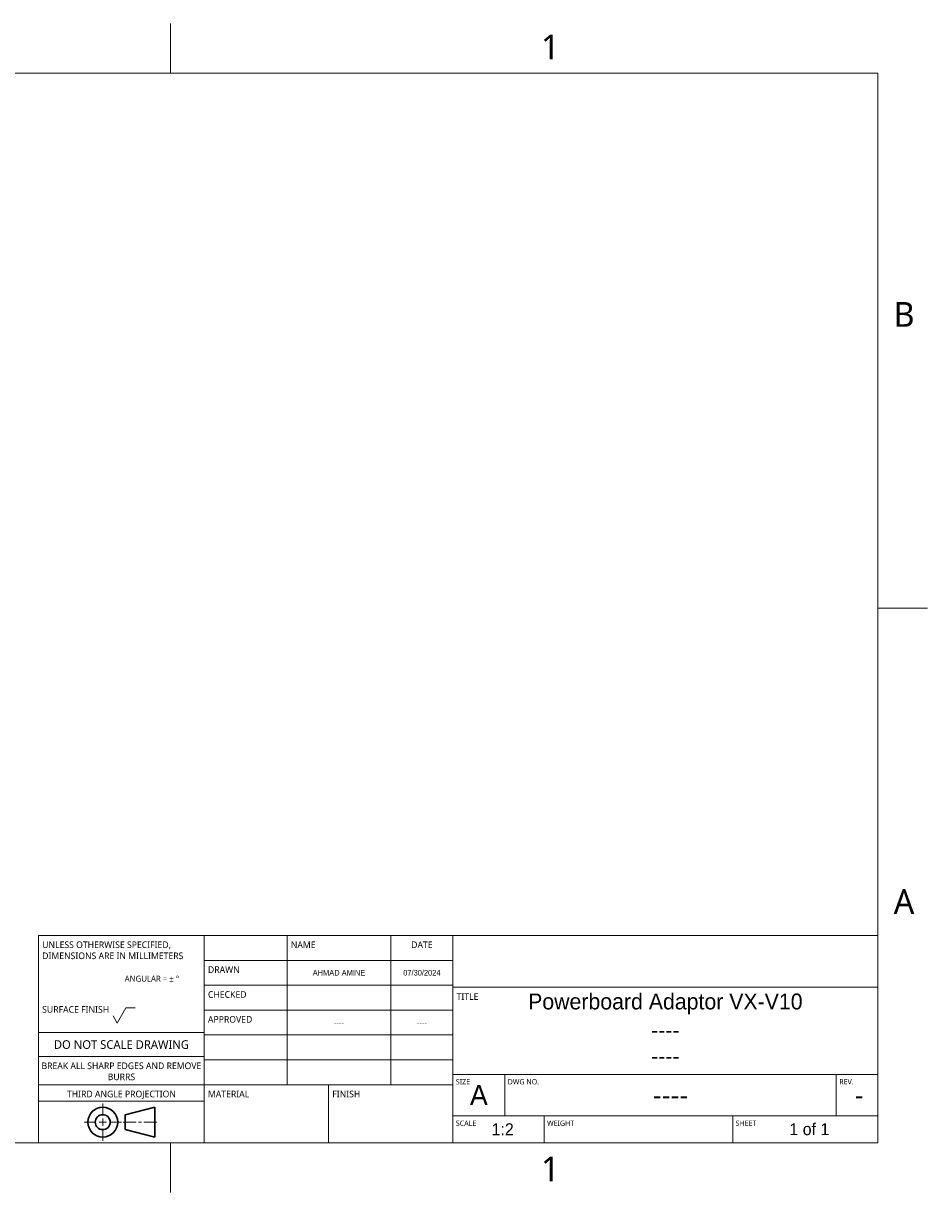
# Model space of a CAD drawing. Header units: inches. Extents: x 0 to 11, y 0 to 8.5.
# Tile 2 of 2: x 4.5 to 11, y 0 to 8.5. Entities that reach past the tile are written whole.
import ezdxf

# ---------------------------------------------------------------- set-up
doc = ezdxf.new("R2010")
doc.units = ezdxf.units.IN
doc.header["$LTSCALE"] = 0.5
doc.header["$MEASUREMENT"] = 0
for name, color, linetype, lineweight in [('BORDER_FRAME', 7, 'Continuous', 15), ('BORDER_ZONES', 7, 'Continuous', 15), ('TITLE_BLOCK', 7, 'Continuous', 15)]:
    doc.layers.add(name, color=color, linetype=linetype, lineweight=lineweight)
doc.styles.add('Onshape-Standard', font='NotoSans-Regular.ttf')
doc.styles.add('Onshape-Standard-Fields', font='txt')

msp = doc.modelspace()

# ---------------------------------------------------------------- linework, layer by layer
at = {"layer": 'BORDER_FRAME'}
for p, q in [((0.399, 8.12), (10.639, 8.12)), ((10.639, 8.12), (10.639, 0.38)), ((10.639, 0.38), (0.399, 0.38))]:
    msp.add_line(p, q, dxfattribs=at)
at = {"layer": 'BORDER_ZONES'}
for p, q in [((5.519, 8.12), (5.519, 8.481)), ((10.639, 4.25), (11, 4.25)), ((5.519, 0.38), (5.519, 0.019))]:
    msp.add_line(p, q, dxfattribs=at)
at = {"layer": 'TITLE_BLOCK'}
for p, q in [((4.564, 0.38), (4.564, 1.88)), ((4.564, 1.88), (5.764, 1.88)), ((5.764, 0.38), (5.764, 1.88)), ((5.764, 1.88), (7.564, 1.88)), ((6.364, 0.8), (6.364, 1.88)), ((7.114, 0.8), (7.114, 1.88)), ((7.564, 0.38), (7.564, 1.88)), ((7.564, 1.88), (10.639, 1.88)), ((5.764, 1.7), (7.564, 1.7)), ((5.764, 1.52), (7.564, 1.52)), ((7.564, 1.505), (10.639, 1.505)), ((5.134, 1.24604), (5.197, 1.35516)), ((5.197, 1.35516), (5.263, 1.35516)), ((5.104, 1.298), (5.134, 1.24604)), ((5.764, 1.34), (7.564, 1.34)), ((4.564, 1.178), (5.764, 1.178)), ((5.764, 1.16), (7.564, 1.16)), ((4.564, 1.004), (5.764, 1.004)), ((5.764, 0.98), (7.564, 0.98)), ((7.564, 0.875), (10.639, 0.875)), ((7.939, 0.575), (7.939, 0.875)), ((10.339, 0.575), (10.339, 0.875)), ((4.564, 0.8), (5.764, 0.8)), ((5.764, 0.8), (7.564, 0.8)), ((6.664, 0.38), (6.664, 0.8)), ((4.564, 0.68), (5.764, 0.68)), ((7.564, 0.575), (10.639, 0.575)), ((8.224, 0.38), (8.224, 0.575)), ((9.589, 0.38), (9.589, 0.575)), ((4.564, 0.38), (5.764, 0.38))]:
    msp.add_line(p, q, dxfattribs=at)
at = {"layer": 'TITLE_BLOCK', "lineweight": 15}
for p, q in [((5.029, 0.5828), (5.029, 0.6638)), ((4.975, 0.5288), (4.894, 0.5288)), ((5.056, 0.5288), (5.002, 0.5288)), ((5.029, 0.5558), (5.029, 0.5018)), ((5.083, 0.5288), (5.164, 0.5288)), ((5.272, 0.5288), (5.1775, 0.5288)), ((5.3098, 0.5288), (5.2882, 0.5288)), ((5.326, 0.5288), (5.4205, 0.5288)), ((5.029, 0.4748), (5.029, 0.3938))]:
    msp.add_line(p, q, dxfattribs=at)
at = {"layer": 'TITLE_BLOCK', "lineweight": 30}
for p, q in [((5.407, 0.6368), (5.191, 0.5828)), ((5.407, 0.4208), (5.407, 0.6368)), ((5.191, 0.5828), (5.191, 0.4748)), ((5.191, 0.4748), (5.407, 0.4208))]:
    msp.add_line(p, q, dxfattribs=at)
for radius in [0.108, 0.054]:
    msp.add_circle((5.029, 0.5288), radius, dxfattribs=at)

# ---------------------------------------------------------------- texts
at = {"layer": 'BORDER_ZONES', "char_height": 0.18, "attachment_point": 5, "style": 'Onshape-Standard'}
for s, insert in [('1', (8.269, 8.31)), ('B', (10.829, 6.375)), ('A', (10.829, 2.125)), ('1', (8.269, 0.19))]:
    msp.add_mtext(s, dxfattribs=dict(at, insert=insert))
at = {"layer": 'TITLE_BLOCK'}
for s, insert, char_height, width, attachment_point, style in [('UNLESS OTHERWISE SPECIFIED, DIMENSIONS ARE IN MILLIMETERS', (4.5904, 1.8368), 0.048, 1.176, 1, 'Onshape-Standard'), ('NAME', (6.3904, 1.8368), 0.048, 0.735, 1, 'Onshape-Standard'), ('DATE', (7.339, 1.8368), 0.048, 0.441, 2, 'Onshape-Standard'), ('DRAWN', (5.7904, 1.6568), 0.048, 0.588, 1, 'Onshape-Standard'), ('AHMAD AMINE', (6.739, 1.61), 0.04032, 0.75, 5, 'Onshape-Standard-Fields'), ('07/30/2024', (7.339, 1.61), 0.04032, 0.45, 5, 'Onshape-Standard-Fields'), ('^JANGULAR = ± °^J', (5.18776, 1.66112), 0.0432, 0.588, 1, 'Onshape-Standard'), ('CHECKED', (5.7904, 1.4768), 0.048, 0.588, 1, 'Onshape-Standard'), ('TITLE', (7.5904, 1.4618), 0.048, 0.3675, 1, 'Onshape-Standard'), ('Powerboard Adaptor VX-V10', (9.1015, 1.385), 0.1152, 2.775, 5, 'Onshape-Standard-Fields'), ('SURFACE FINISH', (4.5904, 1.3688), 0.048, 0.588, 1, 'Onshape-Standard'), ('APPROVED', (5.7904, 1.2968), 0.048, 0.588, 1, 'Onshape-Standard'), ('----', (6.739, 1.25), 0.04032, 0.75, 5, 'Onshape-Standard-Fields'), ('----', (7.339, 1.25), 0.04032, 0.45, 5, 'Onshape-Standard-Fields'), ('----', (9.1015, 1.196), 0.1152, 2.775, 5, 'Onshape-Standard-Fields'), ('DO NOT SCALE DRAWING', (5.164, 1.12184), 0.0624, 1.176, 2, 'Onshape-Standard'), ('BREAK ALL SHARP EDGES AND REMOVE BURRS', (5.164, 0.9608), 0.048, 1.176, 2, 'Onshape-Standard'), ('----', (9.1015, 1.007), 0.1152, 2.775, 5, 'Onshape-Standard-Fields'), ('SIZE', (7.58512, 0.84044), 0.0384, 0.3675, 1, 'Onshape-Standard'), ('A', (7.7515, 0.725), 0.144, 0.375, 5, 'Onshape-Standard-Fields'), ('DWG NO.', (7.96012, 0.84044), 0.0384, 2.352, 1, 'Onshape-Standard'), ('REV.', (10.36012, 0.84044), 0.0384, 0.294, 1, 'Onshape-Standard'), ('THIRD ANGLE PROJECTION', (5.164, 0.7568), 0.048, 1.176, 2, 'Onshape-Standard'), ('MATERIAL', (5.7904, 0.7568), 0.048, 0.882, 1, 'Onshape-Standard'), ('FINISH', (6.6904, 0.7568), 0.048, 0.882, 1, 'Onshape-Standard'), ('----', (9.139, 0.725), 0.144, 2.4, 5, 'Onshape-Standard-Fields'), ('-', (10.504, 0.725), 0.144, 0.27, 5, 'Onshape-Standard-Fields'), ('SCALE', (7.58512, 0.54044), 0.0384, 0.6468, 1, 'Onshape-Standard'), ('1:2', (7.924, 0.4775), 0.0864, 0.6, 5, 'Onshape-Standard-Fields'), ('WEIGHT', (8.24512, 0.54044), 0.0384, 1.3377, 1, 'Onshape-Standard'), ('SHEET', (9.61012, 0.54044), 0.0384, 1.029, 1, 'Onshape-Standard'), ('1 of 1', (10.144, 0.4775), 0.0864, 0.99, 5, 'Onshape-Standard-Fields')]:
    msp.add_mtext(s, dxfattribs=dict(at, insert=insert, char_height=char_height, width=width, attachment_point=attachment_point, style=style))

doc.saveas('drawing.dxf')
